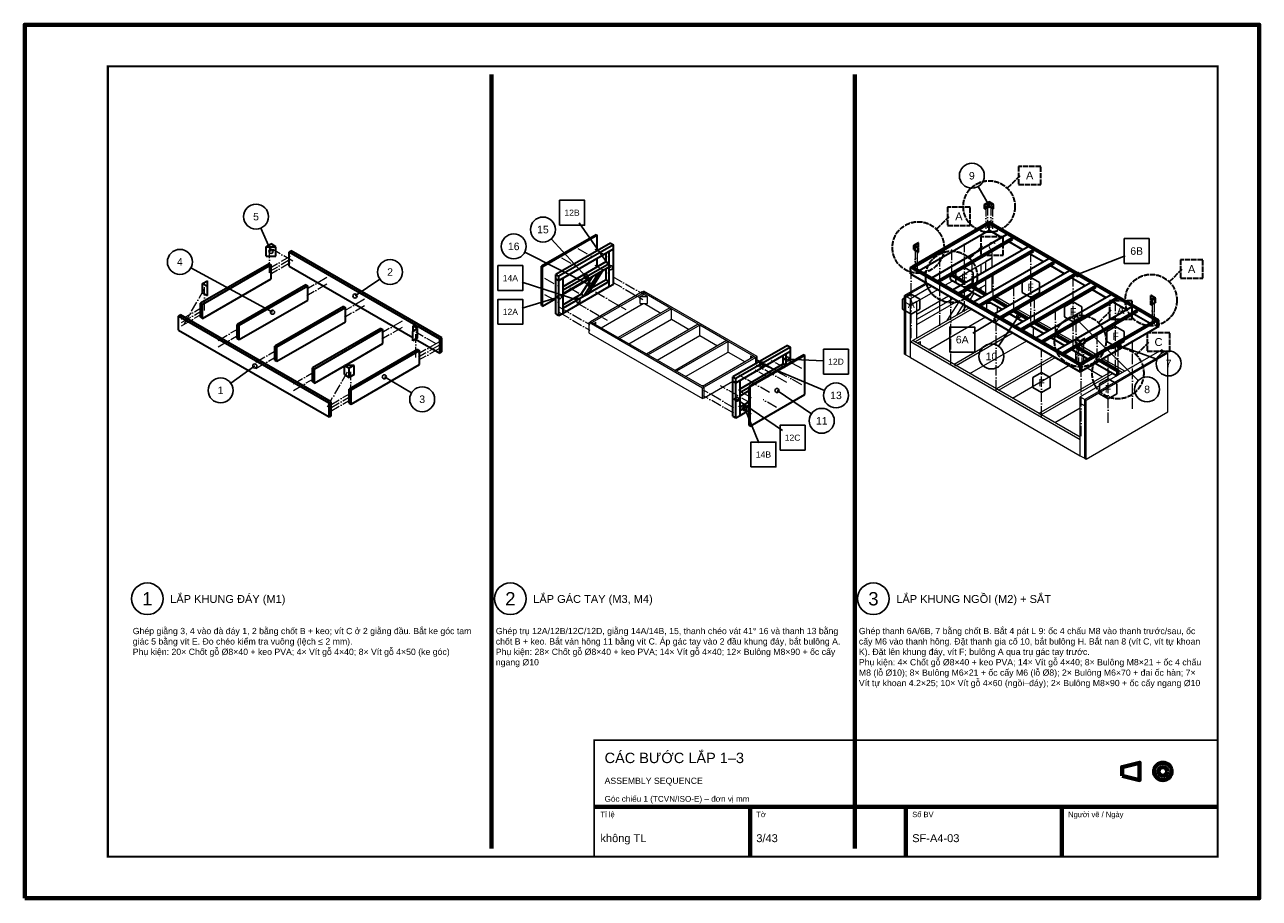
# Model space of a CAD drawing. Header units: millimetres. Extents: x 0 to 2970, y 0 to 2100.
import ezdxf
from ezdxf.enums import TextEntityAlignment as Align

# ---------------------------------------------------------------- set-up
doc = ezdxf.new("R2010")
doc.units = ezdxf.units.MM
doc.header["$LTSCALE"] = 10
doc.linetypes.add('DASHDOT', pattern=[3.556, 2.54, -0.508, 0, -0.508])
doc.linetypes.add('DASHED', pattern=[1.524, 1.27, -0.254])
for name, color, linetype, lineweight in [('0-KHUNG-BANVE', 7, 'CONTINUOUS', 70), ('10-PHU-KIEN', 1, 'CONTINUOUS', 25), ('11-SAT', 1, 'Continuous', 35), ('13-KHOANH-VUNG', 1, 'DASHED', 35), ('4-DUONG-BUNG', 4, 'DASHDOT', 18), ('5-SO-VI-TRI', 7, 'CONTINUOUS', 25), ('6-CHU', 7, 'CONTINUOUS', 25), ('8-CUM-DA-LAP', 8, 'CONTINUOUS', 18), ('M-M1-BASE_FRAME', 5, 'CONTINUOUS', 35), ('M-M2-SEAT_FRAME', 140, 'CONTINUOUS', 35), ('M-M3-LEFT_ARM', 3, 'CONTINUOUS', 35), ('M-M4-RIGHT_ARM', 3, 'CONTINUOUS', 35)]:
    doc.layers.add(name, color=color, linetype=linetype, lineweight=lineweight)
doc.styles.add('VN', font='arial.ttf')

msp = doc.modelspace()

# ---------------------------------------------------------------- linework, layer by layer
at = {"layer": '0-KHUNG-BANVE'}
for p, q in [((1123.3, 120), (1123.3, 1980)), ((1996.7, 120), (1996.7, 1980)), ((1370, 220), (2870, 220)), ((1745, 100), (1745, 220)), ((2120, 100), (2120, 220)), ((2495, 100), (2495, 220))]:
    msp.add_line(p, q, dxfattribs=at)
for points in [[(0, 0), (2970, 0), (2970, 2100), (0, 2100)], [(2640, 294.5), (2682, 284), (2682, 326), (2640, 315.5)]]:
    msp.add_lwpolyline(points, close=True, dxfattribs=at)
for points, const_width in [([(200, 100), (2870, 100), (2870, 2000), (200, 2000)], 5), ([(1370, 100), (2870, 100), (2870, 380), (1370, 380)], 4)]:
    msp.add_lwpolyline(points, close=True, dxfattribs=dict(at, const_width=const_width))
for radius in [21, 10.5]:
    msp.add_circle((2738, 305), radius, dxfattribs=at)
at = {"layer": '10-PHU-KIEN'}
for points in [[(2281.4, 1504.2), (2260.6, 1516.2), (2239.8, 1504.2), (2239.8, 1480.2), (2260.6, 1468.2), (2281.4, 1480.2)], [(2440.9, 1480.6), (2420.1, 1492.6), (2399.3, 1480.6), (2399.3, 1456.6), (2420.1, 1444.6), (2440.9, 1456.6)], [(2153.6, 1440.2), (2132.8, 1452.2), (2112, 1440.2), (2112, 1416.2), (2132.8, 1404.2), (2153.6, 1416.2)], [(2543, 1421.7), (2522.2, 1433.7), (2501.4, 1421.7), (2501.4, 1397.7), (2522.2, 1385.7), (2543, 1397.7)], [(2645.1, 1362.8), (2624.3, 1374.8), (2603.5, 1362.8), (2603.5, 1338.8), (2624.3, 1326.8), (2645.1, 1338.8)], [(2467, 1251.7), (2446.2, 1263.7), (2425.4, 1251.7), (2425.4, 1227.7), (2446.2, 1215.7), (2467, 1227.7)], [(2626.9, 1236.6), (2606.1, 1248.6), (2585.3, 1236.6), (2585.3, 1212.6), (2606.1, 1200.6), (2626.9, 1212.6)]]:
    msp.add_lwpolyline(points, close=True, dxfattribs=at)
at = {"layer": '11-SAT'}
for p, q in [((2309.1, 1667.9), (2319.3, 1673.9)), ((2309.1, 1657.8), (2309.1, 1667.9)), ((2309.1, 1667.9), (2309.7, 1667.5)), ((2309.7, 1667.5), (2320, 1673.5)), ((2309.7, 1657.5), (2309.7, 1667.5)), ((2309.7, 1657.5), (2320, 1663.4)), ((2319.3, 1673.9), (2320, 1674.2)), ((2320, 1673.5), (2319.3, 1673.9)), ((2330.9, 1667.9), (2320, 1674.2)), ((2320, 1663.4), (2320, 1673.5)), ((2320, 1673.5), (2330.3, 1667.5)), ((2320, 1663.4), (2330.3, 1657.5)), ((2330.3, 1667.5), (2330.9, 1667.9)), ((2330.3, 1657.5), (2330.3, 1667.5)), ((2330.9, 1657.8), (2330.9, 1667.9)), ((2309.1, 1657.8), (2309.7, 1657.5)), ((2330.3, 1657.5), (2330.9, 1657.8)), ((2139.4, 1570), (2149.6, 1575.9)), ((2140, 1569.6), (2150.3, 1575.5)), ((2150.3, 1575.5), (2149.6, 1575.9)), ((2150.3, 1565.4), (2150.3, 1575.5)), ((2138.7, 1569.6), (2139.4, 1570)), ((2138.7, 1559.5), (2138.7, 1569.6)), ((2138.7, 1569.6), (2149.6, 1563.3)), ((2138.7, 1559.5), (2149.6, 1553.2)), ((2150.3, 1563.7), (2139.4, 1570)), ((2139.4, 1570), (2140, 1569.6)), ((2148.8, 1564.5), (2150.3, 1565.4)), ((2149.6, 1563.3), (2150.3, 1563.7)), ((2149.6, 1553.2), (2149.6, 1563.3)), ((2149.6, 1553.2), (2150.3, 1553.6)), ((2150.3, 1553.6), (2150.3, 1563.7)), ((2227.2, 1497.6), (2231.5, 1500.1)), ((2227.2, 1487.5), (2227.2, 1497.6)), ((2260, 1478.6), (2227.2, 1497.6)), ((2227.2, 1487.5), (2251.3, 1473.6)), ((2264.4, 1481.1), (2231.5, 1500.1)), ((2268.3, 1463.7), (2301.4, 1444.7)), ((2310.1, 1449.7), (2277.1, 1468.8)), ((2314.5, 1452.2), (2281.4, 1471.3)), ((2318.4, 1434.8), (2351.4, 1415.8)), ((2360.2, 1420.8), (2327.1, 1439.9)), ((2364.5, 1423.3), (2331.5, 1442.4)), ((2709.6, 1449.3), (2708.9, 1448.9)), ((2708.9, 1448.9), (2719.9, 1442.6)), ((2708.9, 1438.8), (2708.9, 1448.9)), ((2719.2, 1443), (2708.9, 1437.1)), ((2708.9, 1438.8), (2710.5, 1437.9)), ((2708.9, 1437.1), (2709.6, 1436.7)), ((2708.9, 1427), (2708.9, 1437.1)), ((2708.9, 1427), (2709.6, 1426.6)), ((2720.5, 1443), (2709.6, 1449.3)), ((2719.9, 1442.6), (2709.6, 1436.7)), ((2709.6, 1426.6), (2709.6, 1436.7)), ((2719.9, 1432.5), (2709.6, 1426.6)), ((2719.9, 1442.6), (2719.2, 1443)), ((2720.5, 1443), (2719.9, 1442.6)), ((2719.9, 1432.5), (2719.9, 1442.6)), ((2720.5, 1432.9), (2719.9, 1432.5)), ((2720.5, 1432.9), (2720.5, 1443)), ((2368.5, 1405.9), (2401.5, 1386.8)), ((2410.2, 1391.9), (2377.2, 1411)), ((2414.6, 1394.4), (2381.6, 1413.5)), ((2418.5, 1377), (2451.6, 1357.9)), ((2460.3, 1363), (2427.3, 1382.1)), ((2464.7, 1365.5), (2431.6, 1384.6)), ((2468.6, 1348.1), (2501.6, 1329)), ((2510.4, 1334.1), (2477.3, 1353.1)), ((2514.7, 1336.6), (2481.7, 1355.7)), ((2529, 1345), (2528.3, 1344.6)), ((2528.3, 1344.6), (2539.3, 1338.3)), ((2528.3, 1334.5), (2528.3, 1344.6)), ((2539.9, 1338.7), (2529, 1345)), ((2549.5, 1345), (2539.3, 1339.1)), ((2539.9, 1338.7), (2539.3, 1338.3)), ((2539.3, 1328.2), (2539.3, 1338.3)), ((2550.2, 1344.6), (2539.9, 1338.7)), ((2539.9, 1328.6), (2539.9, 1338.7)), ((2550.2, 1344.6), (2549.5, 1345)), ((2550.2, 1334.5), (2550.2, 1344.6)), ((2518.7, 1319.2), (2558.3, 1296.3)), ((2567, 1301.4), (2527.4, 1324.2)), ((2528.3, 1334.5), (2539.3, 1328.2)), ((2571.4, 1303.9), (2531.8, 1326.8)), ((2539.9, 1328.6), (2539.3, 1328.2)), ((2550.2, 1334.5), (2539.9, 1328.6)), ((2575.3, 1286.5), (2627.7, 1256.2)), ((2627.7, 1266.3), (2584, 1291.6)), ((2632.1, 1268.9), (2588.4, 1294.1)), ((2627.7, 1266.3), (2632.1, 1268.9)), ((2627.7, 1256.2), (2627.7, 1266.3)), ((2632.1, 1258.8), (2632.1, 1268.9))]:
    msp.add_line(p, q, dxfattribs=at)
at = {"layer": '13-KHOANH-VUNG'}
for p, q in [((2364.6, 1707.5), (2394.6, 1737.5)), ((2194.3, 1609.2), (2224.3, 1639.2)), ((2274, 1538.4), (2304, 1568.4)), ((2754.2, 1482.6), (2784.2, 1512.6)), ((2583.9, 1384.2), (2613.9, 1414.2)), ((2674.5, 1307.2), (2704.5, 1337.2))]:
    msp.add_line(p, q, dxfattribs=at)
for points in [[(2390.6, 1715.5), (2444.6, 1715.5), (2444.6, 1759.5), (2390.6, 1759.5)], [(2220.3, 1617.2), (2274.3, 1617.2), (2274.3, 1661.2), (2220.3, 1661.2)], [(2300, 1546.4), (2354, 1546.4), (2354, 1590.4), (2300, 1590.4)], [(2780.2, 1490.6), (2834.2, 1490.6), (2834.2, 1534.6), (2780.2, 1534.6)], [(2609.9, 1392.2), (2663.9, 1392.2), (2663.9, 1436.2), (2609.9, 1436.2)], [(2700.5, 1315.2), (2754.5, 1315.2), (2754.5, 1359.2), (2700.5, 1359.2)]]:
    msp.add_lwpolyline(points, close=True, dxfattribs=at)
for centre in [(2320, 1662.9), (2149.6, 1564.5), (2229.4, 1493.8), (2709.6, 1437.9), (2539.3, 1339.6), (2629.9, 1262.6)]:
    msp.add_circle(centre, 62, dxfattribs=at)
at = {"layer": '4-DUONG-BUNG'}
for p, q in [((2311.8, 1664.5), (2311.8, 1609)), ((2316.2, 1667), (2316.2, 1611.5)), ((2323.8, 1667), (2323.8, 1611.5)), ((2328.2, 1664.5), (2328.2, 1609)), ((2260.6, 1410.2), (2260.6, 1574.1)), ((588.7, 1503.5), (588.7, 1559.5)), ((645.2, 1531.5), (596.8, 1559.5)), ((1330.9, 1562.2), (1363, 1543.6)), ((1371.8, 1560.5), (1403.9, 1541.9)), ((2142.5, 1566.7), (2142.5, 1511.3)), ((2142.5, 1562.3), (2142.5, 1506.8)), ((2146.9, 1569.3), (2146.9, 1513.8)), ((2146.9, 1559.8), (2146.9, 1504.3)), ((2229.4, 1559.4), (2229.4, 1493.8)), ((2420.1, 1386.7), (2420.1, 1550.6)), ((638.7, 1543.1), (590.3, 1515.1)), ((638.7, 1535.2), (590.3, 1507.3)), ((638.7, 1527.4), (590.3, 1499.5)), ((1291.5, 1539.4), (1323.6, 1520.9)), ((1371.8, 1521.7), (1403.9, 1503.2)), ((2201.6, 1376.2), (2201.6, 1540.1)), ((2279.4, 1469.9), (2279.4, 1535.5)), ((726.9, 1492.2), (678.4, 1464.2)), ((1250.6, 1490.5), (1282.7, 1472)), ((1414.4, 1495), (1487.4, 1452.8)), ((2132.8, 1346.3), (2132.8, 1510.2)), ((2329.5, 1441), (2329.5, 1506.6)), ((2522.2, 1327.7), (2522.2, 1491.7)), ((383.8, 1380.5), (432.2, 1464.4)), ((432.2, 1413.2), (432.2, 1469.1)), ((726.9, 1476.5), (678.4, 1448.6)), ((1311.2, 1467.4), (1343.3, 1448.8)), ((1372.9, 1457.5), (1445.9, 1415.4)), ((1414.4, 1481.5), (1487.4, 1439.4)), ((2379.6, 1412.1), (2379.6, 1477.7)), ((817.4, 1439.9), (769, 1412)), ((1250.6, 1451.8), (1282.7, 1433.2)), ((1328.3, 1431.7), (1401.2, 1389.6)), ((2227.8, 1283.9), (2227.8, 1447.8)), ((2429.6, 1383.2), (2429.6, 1448.8)), ((2624.3, 1268.8), (2624.3, 1432.7)), ((2712.3, 1442.7), (2712.3, 1387.2)), ((2712.3, 1433.2), (2712.3, 1377.7)), ((2716.7, 1440.1), (2716.7, 1384.7)), ((2716.7, 1435.7), (2716.7, 1380.3)), ((377.3, 1392.1), (425.7, 1420.1)), ((377.3, 1384.3), (425.7, 1412.2)), ((377.3, 1376.5), (425.7, 1404.4)), ((817.4, 1424.3), (769, 1396.3)), ((1286.7, 1421.2), (1359.7, 1379.1)), ((1286.7, 1407.8), (1359.7, 1365.6)), ((2479.7, 1354.3), (2479.7, 1419.9)), ((465.4, 1341.2), (513.8, 1369.2)), ((907.9, 1387.6), (859.5, 1359.7)), ((907.9, 1372), (859.5, 1344)), ((2337, 1220.8), (2337, 1384.7)), ((2529.8, 1325.4), (2529.8, 1391)), ((465.4, 1325.6), (513.8, 1353.5)), ((989.6, 1332.7), (941.2, 1360.6)), ((941.2, 1300), (941.2, 1355.9)), ((996.1, 1336.8), (947.7, 1308.8)), ((2531.1, 1338), (2531.1, 1282.5)), ((2547.4, 1338), (2547.4, 1282.5)), ((2579.8, 1296.5), (2579.8, 1362.1)), ((2665, 1176.7), (2665, 1340.6)), ((555.9, 1289), (604.4, 1316.9)), ((996.1, 1328.9), (947.7, 1301)), ((996.1, 1321.1), (947.7, 1293.2)), ((2446.2, 1157.8), (2446.2, 1321.7)), ((2535.4, 1335.5), (2535.4, 1280)), ((2543.1, 1335.5), (2543.1, 1280)), ((2629.9, 1328.1), (2629.9, 1262.6)), ((555.9, 1273.3), (604.4, 1301.3)), ((1833.3, 1253.2), (1760.3, 1295.3)), ((1833.3, 1239.7), (1760.3, 1281.8)), ((1828.5, 1274.8), (1796.4, 1293.4)), ((1869.4, 1273.2), (1837.3, 1291.7)), ((2606.1, 1142.6), (2606.1, 1306.6)), ((646.5, 1236.7), (694.9, 1264.6)), ((646.5, 1221), (694.9, 1249)), ((728.1, 1181.7), (776.5, 1265.6)), ((784.7, 1209.7), (784.7, 1265.6)), ((1791.7, 1215.7), (1718.8, 1257.8)), ((1789.1, 1252.1), (1757, 1270.6)), ((1869.4, 1234.4), (1837.3, 1252.9)), ((2541.2, 1110.5), (2541.2, 1274.4)), ((1705.6, 1179.4), (1632.6, 1221.6)), ((1747.1, 1189.9), (1674.1, 1232)), ((1748.2, 1203.2), (1716.1, 1221.8)), ((734.6, 1185.8), (783, 1213.8)), ((734.6, 1178), (783, 1205.9)), ((734.6, 1170.2), (783, 1198.1)), ((1705.6, 1166), (1632.6, 1208.1)), ((1808.8, 1180.1), (1776.7, 1198.6)), ((1748.2, 1164.5), (1716.1, 1183))]:
    msp.add_line(p, q, dxfattribs=at)
at = {"layer": '5-SO-VI-TRI'}
for p, q in [((2293.6, 1710.9), (2320, 1665.7)), ((568.4, 1611.1), (592.7, 1555.1)), ((1333.9, 1623.6), (1409.3, 1515.8)), ((1266.8, 1585.5), (1350.6, 1494.3)), ((1203.2, 1553.6), (1360.4, 1473.9)), ((2647.1, 1544.8), (2532.7, 1499.6)), ((399.6, 1515.6), (596.1, 1408.9)), ((854.2, 1488.6), (794.6, 1448)), ((1196.8, 1481.5), (1330.9, 1437.5)), ((1197, 1418.6), (1286.4, 1445.9)), ((2342.4, 1327.3), (2391.5, 1400.2)), ((2281.1, 1358.5), (2337, 1392.3)), ((2678.8, 1244.5), (2529.8, 1393.2)), ((2723.6, 1295.8), (2631.9, 1329)), ((495.7, 1238.5), (553.5, 1279.7)), ((1924, 1220.7), (1773.1, 1284.1)), ((1921.7, 1291.6), (1833.6, 1296.3)), ((930.4, 1215), (865.3, 1253.5)), ((1892.6, 1164.6), (1809.9, 1220.7)), ((1822.6, 1124.3), (1712.5, 1199.9)), ((1765.9, 1094.6), (1732.2, 1177.1))]:
    msp.add_line(p, q, dxfattribs=at)
for points in [[(1286.7, 1618.1), (1346.7, 1618.1), (1346.7, 1678.1), (1286.7, 1678.1)], [(2645, 1525.9), (2705, 1525.9), (2705, 1585.9), (2645, 1585.9)], [(1138.3, 1460.8), (1198.3, 1460.8), (1198.3, 1520.8), (1138.3, 1520.8)], [(1138.3, 1379.8), (1198.3, 1379.8), (1198.3, 1439.8), (1138.3, 1439.8)], [(2225.4, 1313), (2285.4, 1313), (2285.4, 1373), (2225.4, 1373)], [(1921.7, 1260), (1981.7, 1260), (1981.7, 1320), (1921.7, 1320)], [(1817.3, 1077.3), (1877.3, 1077.3), (1877.3, 1137.3), (1817.3, 1137.3)], [(1747.2, 1036.8), (1807.2, 1036.8), (1807.2, 1096.8), (1747.2, 1096.8)]]:
    msp.add_lwpolyline(points, close=True, dxfattribs=at)
for centre, radius in [((2278.5, 1736.9), 30), ((556.5, 1638.7), 30), ((2320, 1665.7), 5), ((1246.6, 1607.6), 30), ((1176.4, 1567.1), 30), ((373.3, 1529.9), 30), ((592.7, 1555.1), 5), ((879, 1505.5), 30), ((1409.3, 1515.8), 5), ((1350.6, 1494.3), 5), ((2532.7, 1499.6), 5), ((1360.4, 1473.9), 5), ((794.6, 1448), 5), ((1286.4, 1445.9), 5), ((1330.9, 1437.5), 5), ((596.1, 1408.9), 5), ((2337, 1392.3), 5), ((2391.5, 1400.2), 5), ((2529.8, 1393.2), 5), ((2325.6, 1302.5), 30), ((2631.9, 1329), 5), ((2751.8, 1285.6), 30), ((553.5, 1279.7), 5), ((1773.1, 1284.1), 5), ((1833.6, 1296.3), 5), ((471.3, 1221), 30), ((865.3, 1253.5), 5), ((2700.1, 1223.3), 30), ((956.2, 1199.7), 30), ((1809.9, 1220.7), 5), ((1951.7, 1209), 30), ((1712.5, 1199.9), 5), ((1732.2, 1177.1), 5), ((1917.5, 1147.8), 30)]:
    msp.add_circle(centre, radius, dxfattribs=at)
at = {"layer": '6-CHU', "color": 1}
for centre in [(295, 720), (1168.3, 720), (2041.7, 720)]:
    msp.add_circle(centre, 38, dxfattribs=at)
at = {"layer": '8-CUM-DA-LAP'}
for p, q in [((2327.4, 1554.4), (2232.4, 1499.6)), ((2326.4, 1555), (2327.4, 1554.4)), ((2327.4, 1539.3), (2327.4, 1554.4)), ((2245.5, 1492), (2327.4, 1539.3)), ((2301.2, 1502.4), (2301.2, 1524.2)), ((2327.4, 1539.3), (2312.1, 1530.5)), ((2312.1, 1508.7), (2312.1, 1530.5)), ((2327.4, 1517.5), (2327.4, 1539.3)), ((2227.2, 1496.6), (2200.3, 1481.1)), ((2282.6, 1470.6), (2312.1, 1487.6)), ((2312.1, 1487.6), (2310.9, 1488.3)), ((2312.1, 1487.6), (2312.1, 1489)), ((2312.1, 1475), (2312.1, 1487.6)), ((2327.4, 1459.7), (2327.4, 1497.8)), ((1485.6, 1457.7), (1361.5, 1386.1)), ((1489.2, 1455.6), (1365.2, 1384)), ((1485.6, 1457.7), (1489.2, 1459.8)), ((1485.6, 1457.7), (1489.2, 1455.6)), ((1554.7, 1417.8), (1485.6, 1457.7)), ((1762.1, 1302.2), (1489.2, 1459.8)), ((1489.2, 1451.4), (1489.2, 1455.6)), ((2169.1, 1479.4), (2116.7, 1449.2)), ((2172.4, 1477.5), (2119.9, 1447.3)), ((2172.4, 1477.5), (2119.9, 1447.3)), ((2183.3, 1471.2), (2130.9, 1441)), ((2130.9, 1425.8), (2196.4, 1463.7)), ((2213.4, 1473.5), (2232.4, 1484.5)), ((2250.5, 1452.1), (2269.5, 1463)), ((2261.5, 1445.8), (2280.5, 1456.7)), ((2293.6, 1464.3), (2312.1, 1475)), ((2301.2, 1459.9), (2301.2, 1468.7)), ((2312.1, 1453.6), (2312.1, 1475)), ((1387.1, 1371.3), (1487.8, 1429.5)), ((1480.5, 1446.3), (1489.2, 1451.4)), ((1480.5, 1446.3), (1498, 1446.3)), ((1480.5, 1429.5), (1480.5, 1446.3)), ((1480.5, 1429.5), (1498, 1429.5)), ((1498, 1446.3), (1489.2, 1451.4)), ((1490.7, 1429.5), (1530.1, 1406.7)), ((1498, 1429.5), (1498, 1446.3)), ((2116.7, 1449.2), (2119.9, 1447.3)), ((2116.7, 1307.9), (2116.7, 1449.2)), ((2119.9, 1447.3), (2130.9, 1441)), ((2119.9, 1432.1), (2119.9, 1447.3)), ((2119.9, 1432.1), (2130.9, 1425.8)), ((2119.9, 1306.1), (2119.9, 1432.1)), ((2130.9, 1425.8), (2130.9, 1441)), ((2146.1, 1434.7), (2130.9, 1425.8)), ((2130.9, 1337.6), (2130.9, 1425.8)), ((2146.1, 1404.4), (2222.6, 1448.5)), ((2146.1, 1391.8), (2233.5, 1442.2)), ((2146.1, 1379.2), (2244.4, 1435.9)), ((2146.1, 1346.4), (2146.1, 1434.7)), ((2219.2, 1388.6), (2247.9, 1433.9)), ((2242.7, 1402.1), (2258.8, 1427.6)), ((2267.9, 1442), (2275.3, 1453.8)), ((2274.1, 1438.5), (2284.3, 1454.5)), ((2314.3, 1430.9), (2319.8, 1434)), ((2314.3, 1430.9), (2325.2, 1430.9)), ((2314.3, 1415.2), (2314.3, 1430.9)), ((2370, 1426.5), (2337, 1445.5)), ((1552, 1419.3), (1427.9, 1347.7)), ((1555.6, 1417.2), (1431.6, 1345.6)), ((1552, 1419.3), (1555.6, 1417.2)), ((1555.6, 1392), (1555.6, 1417.2)), ((1620.2, 1380), (1555.6, 1417.2)), ((2272.8, 1419.5), (2136.3, 1340.7)), ((2278.3, 1416.4), (2141.8, 1337.6)), ((2174.5, 1318.7), (2311, 1397.5)), ((2256, 1409.8), (2265, 1424)), ((2330.9, 1405.7), (2334, 1405.7)), ((2340.5, 1409.4), (2340.5, 1422.1)), ((2420.1, 1397.6), (2387, 1416.6)), ((1357.9, 1384), (1361.5, 1386.1)), ((1357.9, 1358.7), (1357.9, 1384)), ((1630.8, 1226.4), (1357.9, 1384)), ((1634.4, 1228.5), (1361.5, 1386.1)), ((1361.5, 1386.1), (1365.2, 1384)), ((1368.8, 1381.9), (1373.9, 1384.8)), ((1373.9, 1378.9), (1373.9, 1384.8)), ((1453.5, 1333), (1555.6, 1392)), ((1620.2, 1380), (1496.2, 1308.3)), ((1623.8, 1377.8), (1499.8, 1306.2)), ((1555.6, 1392), (1598.3, 1367.3)), ((1620.2, 1380), (1623.8, 1377.8)), ((1623.8, 1352.6), (1623.8, 1377.8)), ((1689.1, 1340.2), (1623.8, 1377.8)), ((2426.8, 1350.3), (2426.8, 1372.3)), ((2470.1, 1368.7), (2437.1, 1387.7)), ((1357.9, 1358.7), (1630.8, 1201.1)), ((1427.9, 1347.7), (1431.6, 1345.6)), ((1521.7, 1293.6), (1623.8, 1352.6)), ((1688.4, 1340.6), (1564.4, 1269)), ((1692.1, 1338.5), (1568, 1266.8)), ((1623.8, 1352.6), (1666.5, 1327.9)), ((1688.4, 1340.6), (1692.1, 1338.5)), ((1692.1, 1313.2), (1692.1, 1338.5)), ((1754.8, 1302.2), (1692.1, 1338.5)), ((2130.9, 1337.6), (2136.3, 1340.7)), ((2130.9, 1299.7), (2130.9, 1337.6)), ((2539.3, 1101.8), (2130.9, 1337.6)), ((2539.3, 1108.1), (2136.3, 1340.7)), ((2136.3, 1340.7), (2141.8, 1337.6)), ((2147.2, 1334.4), (2154.9, 1338.8)), ((2154.9, 1330), (2154.9, 1338.8)), ((2372.2, 1362.2), (2235.7, 1283.4)), ((2377.6, 1359), (2241.1, 1280.2)), ((2273.9, 1261.3), (2410.4, 1340.1)), ((2520.2, 1339.8), (2487.2, 1358.8)), ((1496.2, 1308.3), (1496.4, 1308.2)), ((1589.9, 1254.2), (1692.1, 1313.2)), ((1692.1, 1313.2), (1732.9, 1289.6)), ((2116.7, 1307.9), (2119.9, 1306.1)), ((2528.9, 1291.4), (2528.9, 1313.3)), ((2735.8, 1318.7), (2539.3, 1205.2)), ((2576.8, 1307.1), (2539.7, 1328.5)), ((2746.7, 1312.4), (2550.2, 1198.9)), ((2750, 1310.5), (2553.4, 1197)), ((2735.8, 1318.7), (2746.7, 1312.4)), ((2746.7, 1312.4), (2750, 1310.5)), ((2750, 1169.2), (2750, 1310.5)), ((1754.8, 1302.2), (1630.8, 1230.6)), ((1758.5, 1300.1), (1634.4, 1228.5)), ((1751.2, 1300.1), (1746.1, 1303.1)), ((1746.1, 1303.1), (1746.1, 1297.2)), ((1754.8, 1302.2), (1758.5, 1300.1)), ((1758.5, 1300.1), (1762.1, 1302.2)), ((1758.5, 1285), (1758.5, 1300.1)), ((1762.1, 1287.1), (1762.1, 1302.2)), ((2119.9, 1306.1), (2130.9, 1299.7)), ((2130.9, 1299.7), (2539.3, 1064)), ((2235.7, 1283.4), (2241.1, 1280.2)), ((2474.3, 1303.2), (2337.8, 1224.4)), ((2479.7, 1300.1), (2343.2, 1221.3)), ((2376, 1202.3), (2512.5, 1281.2)), ((2646.3, 1267), (2593.9, 1297.2)), ((1564.4, 1269), (1565.9, 1268.1)), ((2612.4, 1265.1), (2439.9, 1165.5)), ((2617.9, 1261.9), (2445.3, 1162.3)), ((2555.6, 1275.2), (2592.8, 1253.7)), ((2640.8, 1263.8), (2632.1, 1268.9)), ((1632.2, 1231.5), (1629.3, 1231.5)), ((1630.8, 1226.4), (1634.4, 1228.5)), ((1630.8, 1201.1), (1630.8, 1226.4)), ((1634.4, 1203.2), (1703.7, 1243.3)), ((1634.4, 1203.2), (1634.4, 1228.5)), ((2337.8, 1224.4), (2343.2, 1221.3)), ((1630.8, 1201.1), (1634.4, 1203.2)), ((2539.3, 1205.2), (2550.2, 1198.9)), ((2539.3, 1190.1), (2539.3, 1205.2)), ((2539.3, 1190.1), (2550.2, 1183.7)), ((2539.3, 1064), (2539.3, 1190.1)), ((2550.2, 1198.9), (2553.4, 1197)), ((2550.2, 1057.7), (2550.2, 1198.9)), ((2553.4, 1055.8), (2553.4, 1197)), ((2439.9, 1165.5), (2445.3, 1162.3)), ((2478.1, 1143.4), (2539.3, 1178.7)), ((2553.4, 1055.8), (2750, 1169.2)), ((2539.3, 1109.4), (2537.1, 1109.4)), ((2539.3, 1064), (2550.2, 1057.7)), ((2550.2, 1057.7), (2553.4, 1055.8))]:
    msp.add_line(p, q, dxfattribs=at)
at = {"layer": 'M-M1-BASE_FRAME'}
for p, q in [((581.1, 1566.3), (592.7, 1573)), ((581.1, 1566.3), (604.4, 1566.3)), ((581.1, 1543.9), (581.1, 1566.3)), ((604.4, 1566.3), (592.7, 1573)), ((604.4, 1543.9), (604.4, 1566.3)), ((636.3, 1553.4), (641.2, 1556.2)), ((636.3, 1519.9), (636.3, 1553.4)), ((998.5, 1344.3), (636.3, 1553.4)), ((1003.3, 1347.1), (641.2, 1556.2)), ((587.9, 1525.5), (423.3, 1430.4)), ((592.7, 1522.7), (428.1, 1427.6)), ((581.1, 1543.9), (604.4, 1543.9)), ((587.9, 1525.5), (592.7, 1522.7)), ((592.7, 1489.1), (592.7, 1522.7)), ((636.3, 1519.9), (933.6, 1348.2)), ((428.1, 1394.1), (592.7, 1489.1)), ((428.1, 1477.9), (439.7, 1484.6)), ((428.1, 1477.9), (439.7, 1471.2)), ((428.1, 1455.6), (428.1, 1477.9)), ((428.1, 1455.6), (439.7, 1448.9)), ((439.7, 1471.2), (439.7, 1484.6)), ((439.7, 1448.9), (439.7, 1471.2)), ((676, 1474.6), (511.4, 1379.5)), ((680.9, 1471.8), (516.2, 1376.7)), ((676, 1474.6), (680.9, 1471.8)), ((680.9, 1438.2), (680.9, 1471.8)), ((423.3, 1430.4), (428.1, 1427.6)), ((423.3, 1396.9), (423.3, 1430.4)), ((428.1, 1394.1), (428.1, 1427.6)), ((516.2, 1343.2), (680.9, 1438.2)), ((370, 1399.7), (374.8, 1402.5)), ((370, 1366.1), (370, 1399.7)), ((732.2, 1190.6), (370, 1399.7)), ((737, 1193.4), (374.8, 1402.5)), ((423.3, 1396.9), (428.1, 1394.1)), ((766.6, 1422.3), (601.9, 1327.3)), ((771.4, 1419.5), (606.8, 1324.5)), ((766.6, 1422.3), (771.4, 1419.5)), ((771.4, 1386), (771.4, 1419.5)), ((511.4, 1379.5), (516.2, 1376.7)), ((511.4, 1346), (511.4, 1379.5)), ((516.2, 1343.2), (516.2, 1376.7)), ((606.8, 1290.9), (771.4, 1386)), ((857.1, 1370), (692.5, 1275)), ((861.9, 1367.2), (697.3, 1272.2)), ((857.1, 1370), (861.9, 1367.2)), ((861.9, 1333.7), (861.9, 1367.2)), ((945.2, 1369.5), (933.6, 1376.2)), ((933.6, 1376.2), (933.6, 1362.8)), ((945.2, 1369.5), (933.6, 1362.8)), ((945.2, 1347.1), (945.2, 1369.5)), ((370, 1366.1), (732.2, 1157)), ((511.4, 1346), (516.2, 1343.2)), ((933.6, 1340.4), (933.6, 1362.8)), ((945.2, 1347.1), (933.6, 1340.4)), ((940.4, 1344.3), (998.5, 1310.8)), ((998.5, 1344.3), (1003.3, 1347.1)), ((998.5, 1310.8), (998.5, 1344.3)), ((1003.3, 1313.6), (1003.3, 1347.1)), ((601.9, 1327.3), (606.8, 1324.5)), ((601.9, 1293.7), (601.9, 1327.3)), ((606.8, 1290.9), (606.8, 1324.5)), ((770.9, 1281.1), (861.9, 1333.7)), ((945.2, 1319.2), (780.6, 1224.1)), ((950.1, 1316.4), (785.4, 1221.3)), ((945.2, 1319.2), (950.1, 1316.4)), ((950.1, 1282.8), (950.1, 1316.4)), ((998.5, 1310.8), (1003.3, 1313.6)), ((601.9, 1293.7), (606.8, 1290.9)), ((697.3, 1238.6), (769, 1280)), ((792.2, 1281.1), (769, 1281.1)), ((769, 1258.8), (769, 1281.1)), ((769, 1281.1), (780.6, 1274.4)), ((792.2, 1281.1), (780.6, 1274.4)), ((785.4, 1187.8), (950.1, 1282.8)), ((792.2, 1258.8), (792.2, 1281.1)), ((692.5, 1275), (697.3, 1272.2)), ((692.5, 1241.4), (692.5, 1275)), ((697.3, 1238.6), (697.3, 1272.2)), ((769, 1258.8), (780.6, 1252.1)), ((780.6, 1252.1), (780.6, 1274.4)), ((792.2, 1258.8), (780.6, 1252.1)), ((692.5, 1241.4), (697.3, 1238.6)), ((780.6, 1224.1), (785.4, 1221.3)), ((780.6, 1190.6), (780.6, 1224.1)), ((785.4, 1187.8), (785.4, 1221.3)), ((732.2, 1190.6), (737, 1193.4)), ((732.2, 1157), (732.2, 1190.6)), ((737, 1159.8), (737, 1193.4)), ((780.6, 1190.6), (785.4, 1187.8)), ((732.2, 1157), (737, 1159.8))]:
    msp.add_line(p, q, dxfattribs=at)
at = {"layer": 'M-M2-SEAT_FRAME'}
for p, q in [((2316.1, 1623.5), (2134.8, 1518.9)), ((2320, 1621.3), (2138.7, 1516.6)), ((2151.8, 1509.1), (2320, 1606.1)), ((2316.1, 1623.5), (2320, 1625.8)), ((2316.1, 1623.5), (2320, 1621.3)), ((2563.8, 1480.5), (2316.1, 1623.5)), ((2728.4, 1390), (2320, 1625.8)), ((2320, 1606.1), (2320, 1621.3)), ((2320, 1606.1), (2350.4, 1588.6)), ((2182.2, 1491.5), (2363.5, 1596.2)), ((2195.3, 1483.9), (2376.6, 1588.6)), ((2199.3, 1481.7), (2376.6, 1584)), ((2376.6, 1588.6), (2363.5, 1596.2)), ((2367.4, 1578.8), (2400.5, 1559.7)), ((2376.6, 1584), (2376.6, 1588.6)), ((2232.3, 1462.6), (2413.6, 1567.2)), ((2245.4, 1455), (2426.7, 1559.7)), ((2249.3, 1452.8), (2426.7, 1555.1)), ((2426.7, 1559.7), (2413.6, 1567.2)), ((2417.5, 1549.8), (2450.5, 1530.8)), ((2426.7, 1555.1), (2426.7, 1559.7)), ((2130.9, 1516.6), (2134.8, 1518.9)), ((2130.9, 1501.5), (2130.9, 1516.6)), ((2539.3, 1280.8), (2130.9, 1516.6)), ((2543.2, 1283.1), (2134.8, 1518.9)), ((2282.4, 1433.7), (2463.6, 1538.3)), ((2295.5, 1426.1), (2476.7, 1530.8)), ((2299.4, 1423.9), (2476.7, 1526.2)), ((2476.7, 1530.8), (2463.6, 1538.3)), ((2467.6, 1520.9), (2500.6, 1501.9)), ((2476.7, 1526.2), (2476.7, 1530.8)), ((2130.9, 1501.5), (2539.3, 1265.7)), ((2182.2, 1491.5), (2195.3, 1483.9)), ((2332.4, 1404.8), (2513.7, 1509.4)), ((2345.5, 1397.2), (2526.8, 1501.9)), ((2349.5, 1394.9), (2526.8, 1497.3)), ((2526.8, 1501.9), (2513.7, 1509.4)), ((2517.6, 1492), (2550.7, 1473)), ((2526.8, 1497.3), (2526.8, 1501.9)), ((2232.3, 1462.6), (2245.4, 1455)), ((2382.5, 1375.9), (2563.8, 1480.5)), ((2395.6, 1368.3), (2576.9, 1473)), ((2399.5, 1366), (2576.9, 1468.4)), ((2576.9, 1473), (2563.8, 1480.5)), ((2567.7, 1463.1), (2600.7, 1444.1)), ((2626.6, 1444.2), (2569.1, 1477.5)), ((2576.9, 1468.4), (2576.9, 1473)), ((2282.4, 1433.7), (2289.2, 1429.7)), ((2432.6, 1347), (2613.8, 1451.6)), ((2445.7, 1339.4), (2626.9, 1444.1)), ((2449.6, 1337.1), (2626.9, 1439.5)), ((2626.9, 1444.1), (2613.8, 1451.6)), ((2617.8, 1434.2), (2650.8, 1415.2)), ((2626.9, 1439.5), (2626.9, 1444.1)), ((2664.1, 1422.6), (2626.9, 1444.1)), ((2332.4, 1404.8), (2345.5, 1397.2)), ((2529.2, 1344.9), (2663.9, 1422.7)), ((2550.2, 1341.9), (2677, 1415.2)), ((2550.2, 1337.4), (2677, 1410.6)), ((2677, 1415.2), (2663.9, 1422.7)), ((2667.8, 1405.3), (2707.4, 1382.5)), ((2677, 1410.6), (2677, 1415.2)), ((2720.5, 1390), (2677, 1415.2)), ((2382.5, 1375.9), (2395.6, 1368.3)), ((2720.5, 1390), (2539.3, 1285.4)), ((2724.4, 1387.8), (2543.2, 1283.1)), ((2543.2, 1268), (2724.4, 1372.6)), ((2720.5, 1390), (2724.4, 1387.8)), ((2724.4, 1387.8), (2728.4, 1390)), ((2724.4, 1372.6), (2724.4, 1387.8)), ((2724.4, 1372.6), (2728.4, 1374.9)), ((2728.4, 1374.9), (2728.4, 1390)), ((2432.6, 1347), (2436.3, 1344.8)), ((2436.3, 1344.8), (2445.7, 1339.4)), ((2482.6, 1318.1), (2528.3, 1344.4)), ((2482.6, 1318.1), (2495.7, 1310.5)), ((2495.7, 1310.5), (2532.9, 1331.9)), ((2499.7, 1308.2), (2536.8, 1329.7)), ((2539.3, 1285.4), (2543.2, 1283.1)), ((2539.3, 1280.8), (2543.2, 1283.1)), ((2539.3, 1265.7), (2539.3, 1280.8)), ((2543.2, 1268), (2543.2, 1283.1)), ((2539.3, 1265.7), (2543.2, 1268))]:
    msp.add_line(p, q, dxfattribs=at)
at = {"layer": 'M-M3-LEFT_ARM'}
for p, q in [((1374.7, 1595), (1243.3, 1519.2)), ((1376.9, 1593.7), (1245.5, 1517.9)), ((1409, 1575.2), (1277.6, 1499.4)), ((1374.7, 1595), (1376.9, 1593.7)), ((1376.9, 1556.7), (1376.9, 1593.7)), ((1409, 1575.2), (1416.3, 1571)), ((1416.3, 1571), (1284.9, 1495.2)), ((1284.9, 1485.1), (1416.3, 1560.9)), ((1398.7, 1530.6), (1398.7, 1550.8)), ((1406, 1526.3), (1406, 1555)), ((1416.3, 1560.9), (1416.3, 1571)), ((1416.3, 1476.6), (1416.3, 1560.9)), ((1243.3, 1519.2), (1245.5, 1517.9)), ((1243.3, 1424.8), (1243.3, 1519.2)), ((1245.5, 1423.6), (1245.5, 1517.9)), ((1295.1, 1470.7), (1398.7, 1530.6)), ((1295.1, 1462.3), (1406, 1526.3)), ((1295.1, 1453.9), (1406, 1517.9)), ((1376.9, 1517.9), (1376.9, 1538.1)), ((1406, 1526.3), (1398.7, 1530.6)), ((1406, 1517.9), (1406, 1526.3)), ((1406, 1482.5), (1406, 1517.9)), ((1277.6, 1499.4), (1284.9, 1495.2)), ((1277.6, 1489.3), (1277.6, 1499.4)), ((1277.6, 1489.3), (1284.9, 1485.1)), ((1277.6, 1405), (1277.6, 1489.3)), ((1284.9, 1485.1), (1284.9, 1495.2)), ((1295.1, 1491), (1284.9, 1485.1)), ((1284.9, 1400.8), (1284.9, 1485.1)), ((1295.1, 1452.2), (1364.1, 1492)), ((1295.1, 1406.7), (1295.1, 1491)), ((1338.9, 1452.2), (1365.8, 1494.7)), ((1346.2, 1448), (1381.5, 1503.7)), ((1355.1, 1453.1), (1390.4, 1508.9)), ((1398.7, 1486.7), (1363.5, 1466.4)), ((1384.2, 1505.3), (1381.5, 1503.7)), ((1398.7, 1486.7), (1398.7, 1513.7)), ((1398.7, 1486.7), (1406, 1482.5)), ((1406, 1482.5), (1295.1, 1418.5)), ((1295.1, 1406.7), (1406, 1470.7)), ((1406, 1470.7), (1406, 1482.5)), ((1406, 1470.7), (1416.3, 1476.6)), ((1245.5, 1423.6), (1277.6, 1442.1)), ((1338.9, 1452.2), (1295.1, 1426.9)), ((1338.9, 1452.2), (1346.2, 1448)), ((1346.2, 1448), (1355.1, 1453.1)), ((1243.3, 1424.8), (1245.5, 1423.6)), ((1277.6, 1405), (1284.9, 1400.8)), ((1284.9, 1400.8), (1295.1, 1406.7))]:
    msp.add_line(p, q, dxfattribs=at)
at = {"layer": 'M-M4-RIGHT_ARM'}
for p, q in [((1835.1, 1329.2), (1703.7, 1253.4)), ((1842.4, 1325), (1711, 1249.2)), ((1711, 1239), (1842.4, 1314.9)), ((1832.2, 1282), (1832.2, 1309)), ((1835.1, 1329.2), (1842.4, 1325)), ((1842.4, 1314.9), (1842.4, 1325)), ((1842.4, 1287.9), (1842.4, 1314.9)), ((1721.3, 1224.7), (1824.9, 1284.5)), ((1874.5, 1306.4), (1743.1, 1230.6)), ((1876.7, 1305.2), (1745.3, 1229.4)), ((1824.9, 1284.5), (1824.9, 1304.8)), ((1830.7, 1281.2), (1824.9, 1284.5)), ((1874.5, 1306.4), (1876.7, 1305.2)), ((1876.7, 1210.8), (1876.7, 1305.2)), ((1703.7, 1253.4), (1711, 1249.2)), ((1703.7, 1243.3), (1703.7, 1253.4)), ((1711, 1239), (1711, 1249.2)), ((1703.7, 1243.3), (1711, 1239)), ((1703.7, 1159), (1703.7, 1243.3)), ((1711, 1154.8), (1711, 1239)), ((1721.3, 1160.7), (1721.3, 1244.9)), ((1721.3, 1216.3), (1743.1, 1228.9)), ((1721.3, 1207.9), (1743.1, 1220.5)), ((1743.1, 1230.6), (1745.3, 1229.4)), ((1743.1, 1136.3), (1743.1, 1230.6)), ((1745.3, 1135), (1745.3, 1229.4)), ((1743.1, 1193.5), (1721.3, 1180.9)), ((1745.3, 1135), (1876.7, 1210.8)), ((1703.7, 1159), (1711, 1154.8)), ((1711, 1154.8), (1721.3, 1160.7)), ((1743.1, 1185.1), (1721.3, 1172.5)), ((1721.3, 1160.7), (1743.1, 1173.3)), ((1743.1, 1136.3), (1745.3, 1135))]:
    msp.add_line(p, q, dxfattribs=at)

# ---------------------------------------------------------------- texts
at = {"layer": '10-PHU-KIEN', "style": 'VN'}
for s, p in [('F', (2260.6, 1492.2)), ('F', (2420.1, 1468.6)), ('A', (2132.8, 1428.2)), ('F', (2522.2, 1409.7)), ('F', (2624.3, 1350.8)), ('F', (2446.2, 1239.7)), ('F', (2606.1, 1224.6))]:
    msp.add_text(s, height=18, dxfattribs=at).set_placement(p, align=Align.MIDDLE_CENTER)
at = {"layer": '13-KHOANH-VUNG', "color": 1, "style": 'VN'}
for s, p in [('A', (2417.6, 1737.5)), ('A', (2247.3, 1639.2)), ('C', (2327, 1568.4)), ('A', (2807.2, 1512.6)), ('A', (2636.9, 1414.2)), ('C', (2727.5, 1337.2))]:
    msp.add_text(s, height=19, dxfattribs=at).set_placement(p, align=Align.MIDDLE_CENTER)
at = {"layer": '5-SO-VI-TRI', "style": 'VN'}
for s, height, p in [('9', 18, (2278.5, 1736.9)), ('5', 18, (556.5, 1638.7)), ('12B', 14.76, (1316.7, 1648.1)), ('15', 18, (1246.6, 1607.6)), ('16', 18, (1176.4, 1567.1)), ('6B', 18, (2675, 1555.9)), ('4', 18, (373.3, 1529.9)), ('2', 18, (879, 1505.5)), ('14A', 14.76, (1168.3, 1490.8)), ('12A', 14.76, (1168.3, 1409.8)), ('6A', 18, (2255.4, 1343)), ('10', 18, (2325.6, 1302.5)), ('12D', 14.76, (1951.7, 1290)), ('7', 18, (2751.8, 1285.6)), ('1', 18, (471.3, 1221)), ('13', 18, (1951.7, 1209)), ('8', 18, (2700.1, 1223.3)), ('3', 18, (956.2, 1199.7)), ('11', 18, (1917.5, 1147.8)), ('12C', 14.76, (1847.3, 1107.3)), ('14B', 14.76, (1777.2, 1066.8))]:
    msp.add_text(s, height=height, dxfattribs=at).set_placement(p, align=Align.MIDDLE_CENTER)
at = {"layer": '6-CHU', "color": 1, "style": 'VN'}
for s, p in [('1', (295, 720)), ('2', (1168.3, 720)), ('3', (2041.7, 720))]:
    msp.add_text(s, height=32, dxfattribs=at).set_placement(p, align=Align.MIDDLE_CENTER)
at = {"layer": '6-CHU', "style": 'VN'}
for s, height, p in [('LẮP KHUNG ĐÁY (M1)', 19, (350, 710)), ('LẮP GÁC TAY (M3, M4)', 19, (1223.3, 710)), ('LẮP KHUNG NGỒI (M2) + SẮT', 19, (2096.7, 710)), ('CÁC BƯỚC LẮP 1–3', 25, (1395, 325)), ('ASSEMBLY SEQUENCE', 15, (1395, 275)), ('Góc chiếu 1 (TCVN/ISO-E) – đơn vị mm', 14, (1395, 232)), ('Tỉ lệ', 13, (1385, 195)), ('Tờ', 13, (1760, 195)), ('Số BV', 13, (2135, 195)), ('Người vẽ / Ngày', 13, (2510, 195)), ('không TL', 19, (1385, 135)), ('3/43', 19, (1760, 135)), ('SF-A4-03', 19, (2135, 135))]:
    msp.add_text(s, height=height, dxfattribs=at).set_placement(p)
at = {"layer": '6-CHU', "char_height": 15, "width": 833.333, "attachment_point": 1, "style": 'VN'}
for s, insert in [('Ghép giằng 3, 4 vào đà đáy 1, 2 bằng chốt B + keo; vít C ở 2 giằng đầu. Bắt ke góc tam giác 5 bằng vít E. Đo chéo kiểm tra vuông (lệch ≤ 2 mm).\\PPhụ kiện: 20× Chốt gỗ Ø8×40 + keo PVA; 4× Vít gỗ 4×40; 8× Vít gỗ 4×50 (ke góc)', (260, 650)), ('Ghép trụ 12A/12B/12C/12D, giằng 14A/14B, 15, thanh chéo vát 41° 16 và thanh 13 bằng chốt B + keo. Bắt ván hông 11 bằng vít C. Áp gác tay vào 2 đầu khung đáy, bắt bulông A.\\PPhụ kiện: 28× Chốt gỗ Ø8×40 + keo PVA; 14× Vít gỗ 4×40; 12× Bulông M8×90 + ốc cấy ngang Ø10', (1133.3, 650)), ('Ghép thanh 6A/6B, 7 bằng chốt B. Bắt 4 pát L 9: ốc 4 chấu M8 vào thanh trước/sau, ốc cấy M6 vào thanh hông. Đặt thanh gia cố 10, bắt bulông H. Bắt nan 8 (vít C, vít tự khoan K). Đặt lên khung đáy, vít F; bulông A qua trụ gác tay trước.\\PPhụ kiện: 4× Chốt gỗ Ø8×40 + keo PVA; 14× Vít gỗ 4×40; 8× Bulông M8×21 + ốc 4 chấu M8 (lỗ Ø10); 8× Bulông M6×21 + ốc cấy M6 (lỗ Ø8); 2× Bulông M6×70 + đai ốc hàn; 7× Vít tự khoan 4.2×25; 10× Vít gỗ 4×60 (ngồi–đáy); 2× Bulông M8×90 + ốc cấy ngang Ø10', (2006.7, 650))]:
    msp.add_mtext(s, dxfattribs=dict(at, insert=insert))

doc.saveas('drawing.dxf')
